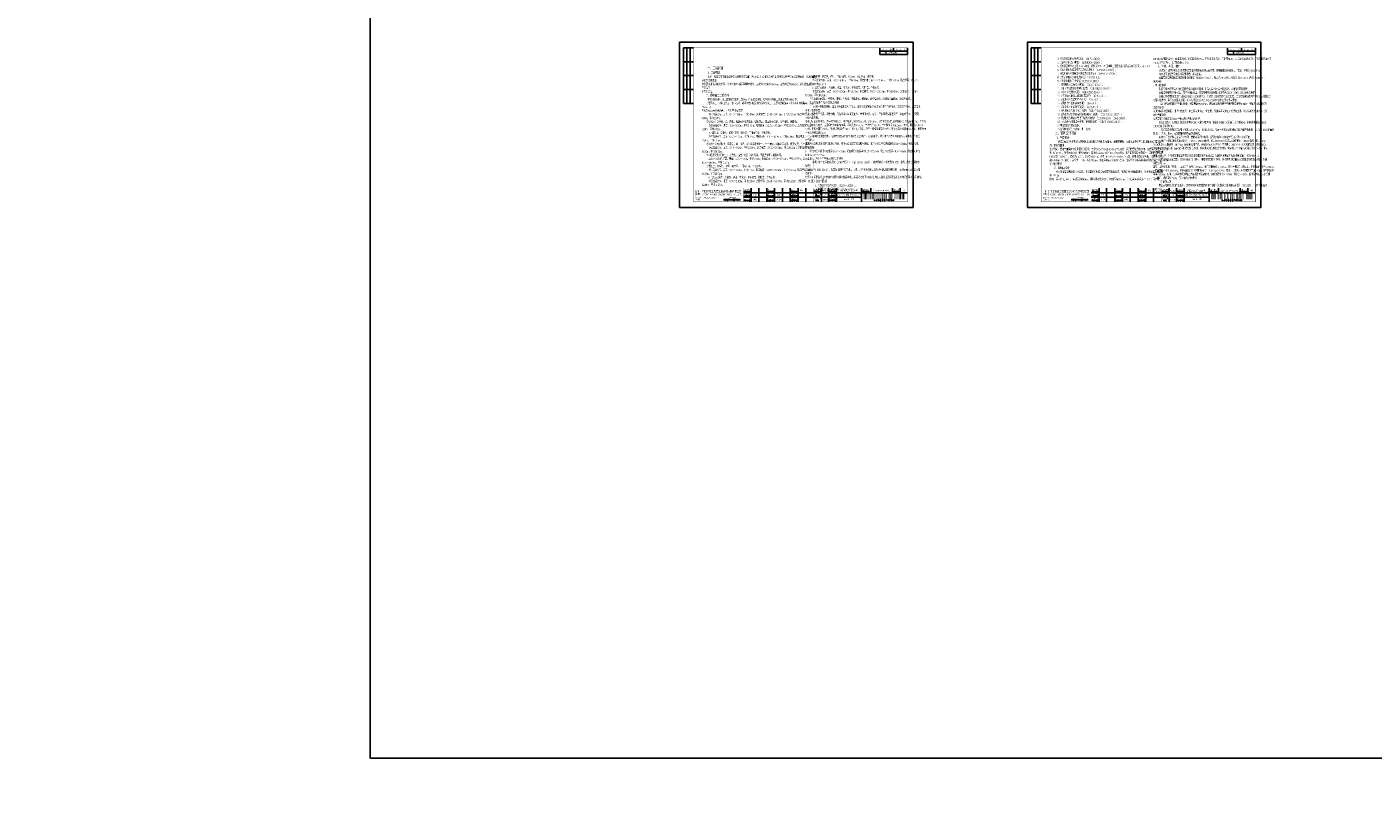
# Model space of a CAD drawing. Extents: x -1663779 to 3198212, y -3115857 to 1746133.
# Tile 1 of 7: x 5412 to 7834, y 2848 to 4258. Entities that reach past the tile are written whole.
import ezdxf
from ezdxf.enums import TextEntityAlignment as Align

# ---------------------------------------------------------------- set-up
doc = ezdxf.new("R2010")
doc.units = 0
doc.layers.get('0').update_dxf_attribs({"linetype": 'CONTINUOUS'})
doc.layers.add('GPSCOMMON', color=7, linetype='CONTINUOUS')
doc.layers.add('标注', color=7, linetype='CONTINUOUS')
doc.styles.add('gpshz', font='tssdeng.shx', dxfattribs={"width": 0.7, "height": 2.5, "bigfont": 'hztxt.shx'})
doc.styles.get("Standard").update_dxf_attribs({"font": 'rs.shx', "bigfont": 'hztxt.shx'})
doc.styles.add('图签', font='txt', dxfattribs={"width": 0.66})
doc.styles.add('图签 1', font='romanc.shx', dxfattribs={"width": 0.8})
doc.styles.add('图签1', font='romanc.shx', dxfattribs={"width": 0.8})
doc.styles.add('宋体', font='txt')

# ---------------------------------------------------------------- blocks, each defined once
blk = doc.blocks.new('*U9')
at = {"linetype": 'Continuous'}
h = blk.add_hatch(color=0, dxfattribs=at)
h.paths.add_polyline_path([(30.2, 24.2), (30.2, 23.7), (29.8, 23.7), (29.8, 25.1), (30.2, 25.1), (30.2, 24.6), (30.5, 24.6), (30.5, 25.9), (29.4, 25.9), (29.4, 22.8), (30.5, 22.8), (30.5, 24.2)])
h.paths.add_polyline_path([(30.8, 24.2), (30.8, 22.8), (32.1, 22.8), (32.1, 25.9), (31.2, 25.9), (31.2, 29.2), (31.8, 29.2), (31.8, 27.6), (32.1, 27.6), (32.1, 30), (30.8, 30), (30.8, 25.1), (31.8, 25.1), (31.8, 23.7), (31.2, 23.7), (31.2, 24.2)])
h.paths.add_polyline_path([(33.3, 25.9), (33.3, 23.7), (32.8, 23.7), (32.8, 29.2), (33.3, 29.2), (33.3, 27.6), (33.6, 27.6), (33.6, 30), (32.4, 30), (32.4, 22.8), (33.6, 22.8), (33.6, 25.9)])
h.paths.add_polyline_path([(35.2, 30), (33.9, 30), (33.9, 22.8), (35.2, 22.8), (35.2, 23.7), (34.3, 23.7), (34.3, 25.1), (35.2, 25.1), (35.2, 25.9), (34.3, 25.9), (34.3, 29.2), (35.2, 29.2)])
h.paths.add_polyline_path([(36.3, 24.2), (36.3, 23.7), (35.9, 23.7), (35.9, 25.1), (36.3, 25.1), (36.3, 24.6), (36.6, 24.6), (36.6, 25.9), (35.6, 25.9), (35.6, 22.8), (36.6, 22.8), (36.6, 24.2)])
at = {"color": 0}
for p, q in [((7, 287), (7, 187)), ((25, 287), (7, 287)), ((13, 287), (13, 187)), ((19, 287), (19, 187)), ((360, 275), (360, 287)), ((360, 281), (410, 281)), ((360, 275), (410, 275)), ((385, 281), (385, 287)), ((410, 275), (410, 287)), ((25, 262), (7, 262)), ((25, 237), (7, 237)), ((25, 212), (7, 212)), ((25, 187), (7, 187)), ((115, 26.3), (330, 26.3)), ((129, 10.3), (129, 34.3)), ((142.4, 10.3), (142.4, 34.3)), ((157, 10.3), (157, 34.3)), ((171, 10.3), (171, 34.3)), ((185, 10.3), (185, 34.3)), ((199, 10.3), (199, 34.3)), ((213, 10.3), (213, 34.3)), ((227, 10.3), (227, 34.3)), ((255, 10.3), (255, 34.3)), ((268, 10.3), (268, 34.3)), ((282, 10.3), (282, 34.3)), ((327, 34.3), (327, 26.3)), ((327, 26.3), (410, 26.3)), ((327, 10.3), (327, 26.3)), ((343.9, 34.3), (343.9, 26.3)), ((383, 26.3), (383, 34.3)), ((396.6, 26.3), (396.6, 34.3)), ((115, 18.3), (327, 18.3))]:
    blk.add_line(p, q, dxfattribs=at)
blk.add_lwpolyline([(0, 0), (420, 0), (420, 297), (0, 297)], close=True, dxfattribs=at)
for points, const_width in [([(410, 10), (410, 287), (25, 287), (25, 10), (410, 10)], 0.75), ([(25, 34.3), (410, 34.3)], 0.5), ([(115, 10.3), (115, 34.3)], 0.5), ([(241, 10.3), (241, 34.3)], 0.5), ([(327, 10.3), (327, 26.3)], 0.35), ([(327, 26.3), (410, 26.3)], 0.35)]:
    blk.add_lwpolyline(points, dxfattribs=dict(at, const_width=const_width))
at = {"color": 0, "linetype": 'Continuous', "const_width": 0.107}
blk.add_lwpolyline([(28, 21.3), (38, 21.3), (38, 31.3), (28, 31.3)], close=True, dxfattribs=at)
at = {"color": 0}
for points in [[(330.5, 14.7), (330.5, 24.7), (331.1, 14.7), (331.1, 24.7)], [(331.7, 14.7), (331.7, 24.7), (332.3, 14.7), (332.3, 24.7)], [(332.9, 14.7), (332.9, 24.7), (335.1, 14.7), (335.1, 24.7)], [(335.8, 14.7), (335.8, 24.7), (336.9, 14.7), (336.9, 24.7)], [(337.5, 14.7), (337.5, 24.7), (338.1, 14.7), (338.1, 24.7)], [(338.7, 14.7), (338.7, 24.7), (339.3, 14.7), (339.3, 24.7)], [(341, 14.7), (341, 24.7), (341.6, 14.7), (341.6, 24.7)], [(342.8, 14.7), (342.8, 24.7), (343.9, 14.7), (343.9, 24.7)], [(344.5, 14.7), (344.5, 24.7), (345.1, 14.7), (345.1, 24.7)], [(346.3, 14.7), (346.3, 24.7), (347.4, 14.7), (347.4, 24.7)], [(348, 14.7), (348, 24.7), (348.6, 14.7), (348.6, 24.7)], [(349.2, 14.7), (349.2, 24.7), (350.3, 14.7), (350.3, 24.7)], [(351.5, 14.7), (351.5, 24.7), (352.1, 14.7), (352.1, 24.7)], [(353.8, 14.7), (353.8, 24.7), (354.4, 14.7), (354.4, 24.7)], [(355, 14.7), (355, 24.7), (355.6, 14.7), (355.6, 24.7)], [(356.8, 14.7), (356.8, 24.7), (357.3, 14.7), (357.3, 24.7)], [(359.1, 14.7), (359.1, 24.7), (359.6, 14.7), (359.6, 24.7)], [(360.3, 14.7), (360.3, 24.7), (360.8, 14.7), (360.8, 24.7)], [(362, 14.7), (362, 24.7), (362.6, 14.7), (362.6, 24.7)], [(364.3, 14.7), (364.3, 24.7), (364.9, 14.7), (364.9, 24.7)], [(365.5, 14.7), (365.5, 24.7), (366.1, 14.7), (366.1, 24.7)], [(367.3, 14.7), (367.3, 24.7), (368.4, 14.7), (368.4, 24.7)], [(369, 14.7), (369, 24.7), (369.6, 14.7), (369.6, 24.7)], [(370.8, 14.7), (370.8, 24.7), (371.9, 14.7), (371.9, 24.7)], [(372.5, 14.7), (372.5, 24.7), (373.1, 14.7), (373.1, 24.7)], [(375.4, 14.7), (375.4, 24.7), (375.9, 14.7), (375.9, 24.7)], [(376.6, 14.7), (376.6, 24.7), (377.1, 14.7), (377.1, 24.7)], [(377.8, 14.7), (377.8, 24.7), (378.9, 14.7), (378.9, 24.7)], [(379.5, 14.7), (379.5, 24.7), (380.1, 14.7), (380.1, 24.7)], [(380.7, 14.7), (380.7, 24.7), (381.8, 14.7), (381.8, 24.7)], [(383, 14.7), (383, 24.7), (384.1, 14.7), (384.1, 24.7)], [(384.8, 14.7), (384.8, 24.7), (385.3, 14.7), (385.3, 24.7)], [(386.5, 14.7), (386.5, 24.7), (387.1, 14.7), (387.1, 24.7)], [(388.3, 14.7), (388.3, 24.7), (388.8, 14.7), (388.8, 24.7)], [(390.6, 14.7), (390.6, 24.7), (391.1, 14.7), (391.1, 24.7)], [(391.8, 14.7), (391.8, 24.7), (392.3, 14.7), (392.3, 24.7)], [(393.5, 14.7), (393.5, 24.7), (394.1, 14.7), (394.1, 24.7)], [(394.7, 14.7), (394.7, 24.7), (395.8, 14.7), (395.8, 24.7)], [(396.5, 14.7), (396.5, 24.7), (398.1, 14.7), (398.1, 24.7)], [(398.8, 14.7), (398.8, 24.7), (399.3, 14.7), (399.3, 24.7)], [(400, 14.7), (400, 24.7), (400.5, 14.7), (400.5, 24.7)], [(401.2, 14.7), (401.2, 24.7), (403.4, 14.7), (403.4, 24.7)], [(404, 14.7), (404, 24.7), (404.6, 14.7), (404.6, 24.7)], [(404.6, 14.7), (404.6, 24.7), (404.6, 14.7), (404.6, 24.7)], [(404.6, 14.7), (404.6, 24.7), (404.6, 14.7), (404.6, 24.7)], [(404.6, 14.7), (404.6, 24.7), (404.6, 14.7), (404.6, 24.7)], [(404.6, 14.7), (404.6, 24.7), (404.6, 14.7), (404.6, 24.7)], [(404.6, 14.7), (404.6, 24.7), (404.6, 14.7), (404.6, 24.7)], [(404.6, 14.7), (404.6, 24.7), (404.6, 14.7), (404.6, 24.7)], [(404.6, 14.7), (404.6, 24.7), (404.6, 14.7), (404.6, 24.7)], [(404.6, 14.7), (404.6, 24.7), (404.6, 14.7), (404.6, 24.7)], [(404.6, 14.7), (404.6, 24.7), (404.6, 14.7), (404.6, 24.7)], [(404.6, 14.7), (404.6, 24.7), (404.6, 14.7), (404.6, 24.7)], [(404.6, 14.7), (404.6, 24.7), (404.6, 14.7), (404.6, 24.7)], [(404.6, 14.7), (404.6, 24.7), (404.6, 14.7), (404.6, 24.7)], [(404.6, 14.7), (404.6, 24.7), (404.6, 14.7), (404.6, 24.7)], [(404.6, 14.7), (404.6, 24.7), (404.6, 14.7), (404.6, 24.7)], [(404.6, 14.7), (404.6, 24.7), (404.6, 14.7), (404.6, 24.7)], [(404.6, 14.7), (404.6, 24.7), (404.6, 14.7), (404.6, 24.7)], [(404.6, 14.7), (404.6, 24.7), (404.6, 14.7), (404.6, 24.7)]]:
    blk.add_solid(points, dxfattribs=at)
at = {"color": 0, "linetype": 'Continuous'}
for s, height, style, width, p in [('共       张', 2.5, '图签', 0.8, (364.3, 282.5)), ('第       张', 2.5, '图签', 0.8, (389, 282.5)), ('中国市政工程西北设计研究院有限公司', 4, '图签', 0.74, (40.7, 26.7)), ('CSCEC AECOM CONSULTANTS CO.,LTD', 3, '图签', 1.07, (41.1, 21.5)), ('设计总负责', 2.5, '图签', 0.67, (116, 30.4)), ('设计负责', 2.5, '图签', 0.85, (116, 22.4)), ('DES.MANAGER', 2, '图签1', 0.55, (116.1, 27.3)), ('APPROVED', 2, '图签 1', 0.75, (158, 27.4)), ('审    定', 2.5, '图签', 0.85, (157.9, 30.2)), ('审    核', 2.5, '图签', 0.85, (157.9, 22.2)), ('设    计', 2.5, '图签', 0.85, (199.9, 30.2)), ('注册工程师', 2.5, '图签', 0.68, (200, 22.4)), ('DESIGNED', 2, '图签 1', 0.78, (200, 27.4)), ('工程编号', 2.5, '图签', 0.85, (241.9, 30.2)), ('PROJECT NO.', 2, '图签 1', 0.6, (241.9, 27.4)), ('图纸比例', 2.5, '图签', 0.85, (241.9, 22.3)), ('子项名称', 2.5, '图签', 0.85, (268.9, 22.2)), ('工程名称', 2.5, '图签', 0.85, (268.9, 30.2)), ('PROJECT', 2, '图签 1', 0.8, (269.7, 27.4)), ('DRAWING NO.', 2, '图签 1', 0.59, (329.2, 27.3)), ('图纸编号', 2.5, '图签', 0.85, (329.3, 30.4)), ('版  本', 2.5, '图签', 0.85, (385.3, 30.3)), ('EDITION', 2, '图签 1', 0.75, (385.1, 27.3)), ('PROPERTY IN COPYRIGHT', 2, '图签 1', 0.8, (79.1, 12.5)), ('SPE.MANAGER', 2, '图签 1', 0.56, (115.8, 11.5)), ('专业负责', 2.5, '图签', 0.85, (115.9, 14.4)), ('MASTER DES.', 2, '图签1', 0.57, (116.2, 19.2)), ('CHECKED', 2, '图签 1', 0.85, (157.8, 11.5)), ('EXAMINED', 2, '图签 1', 0.79, (157.9, 19.5)), ('校    核', 2.5, '图签', 0.85, (158, 14.4)), ('REG.ENGINEER', 2, '图签 1', 0.53, (200, 19.5)), ('注册建筑师', 2.5, '图签', 0.68, (200, 14.5)), ('REG.ARCHITECT', 2, '图签 1', 0.5, (200, 11.5)), ('出图日期', 2.5, '图签', 0.85, (241.9, 14.4)), ('SCALE', 2, '图签 1', 0.8, (244.2, 19.5)), ('DATE', 2, '图签 1', 0.8, (244.6, 11.5)), ('SUBSECTION', 2, '图签 1', 0.64, (268.8, 19.4)), ('DRAWING TITLE', 2, '图签 1', 0.5, (268.9, 11.5)), ('图纸名称', 2.5, '图签', 0.85, (268.9, 14.3))]:
    blk.add_text(s, height=height, dxfattribs=dict(at, style=style, width=width)).set_placement(p)
at = {"color": 0, "linetype": 'Continuous', "style": '图签'}
for s, p in [('咨询证书：', (27.8, 12.7)), ('设计证书：', (27.8, 16.2)), ('版权所有', (90, 16.3))]:
    blk.add_text(s, height=2, dxfattribs=at).set_placement(p)
at = {"color": 0}
blk.add_text('A J S 0 0 0 T 9 S B ', height=2.5, dxfattribs=at).set_placement((368.3, 14.2), align=Align.TOP_CENTER)
at = {"color": 0, "linetype": 'Continuous', "style": '图签', "flags": 8}
for tag, width, p, p2 in [('设计总负责', 0.611046, (130.3, 29), (141.1, 29)), ('工程名称', 2.988281, (283.3, 29), (325.8, 29)), ('图纸编号', 2.575163, (345.1, 29), (381.8, 29)), ('子项名称', 2.988281, (283.3, 21), (325.8, 21))]:
    blk.add_attdef(tag, text='', height=2.5, dxfattribs=dict(at, width=width)).set_placement(p, p2, align=Align.FIT)
at = {"color": 0, "linetype": 'Continuous', "ltscale": 0.055, "style": '图签', "flags": 8}
for tag, width, p, p2 in [('审定', 1.617188, (172.3, 29), (183.8, 29)), ('设计', 1.617188, (214.3, 29), (225.8, 29)), ('工程编号', 0.738284, (256.3, 29), (266.8, 29)), ('版本', 1.530605, (397.9, 29), (408.7, 29)), ('设计负责', 0.763807, (130.3, 21), (141.1, 21)), ('专业负责', 0.763807, (130.3, 12.7), (141.1, 12.7)), ('校核', 1.617188, (172.3, 12.7), (183.8, 12.7)), ('审核', 1.617188, (172.3, 21), (183.8, 21)), ('注册工程师', 0.646875, (214.3, 21), (225.8, 21)), ('注册建筑师', 0.646875, (214.3, 12.7), (225.8, 12.7)), ('图纸比例', 0.738284, (256.3, 21), (266.8, 21)), ('出图日期', 0.738284, (256.3, 12.7), (266.8, 12.7))]:
    blk.add_attdef(tag, text='', height=2.5, dxfattribs=dict(at, width=width)).set_placement(p, p2, align=Align.FIT)
at = {"color": 0, "linetype": 'Continuous', "style": '图签'}
for tag, p, width in [('设计证书', (43.3, 16.4), 1.55), ('咨询证书', (43.3, 12.9), 0.9)]:
    blk.add_attdef(tag, p, '', height=2, dxfattribs=dict(at, width=width))
at = {"color": 0, "linetype": 'Continuous', "style": '图签', "width": 0.85}
for tag, height, p in [('图纸名称_1_1', 2.5, (305, 13.4)), ('图纸名称_2_1', 2.2, (305, 15.1)), ('图纸名称_2_2', 2.2, (305, 11.5))]:
    blk.add_attdef(tag, text='', height=height, dxfattribs=at).set_placement(p, align=Align.CENTER)
blk = doc.blocks.new('20180504.1548521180')
at = {"color": 0}
for p, q in [((6971.4, 4214.4), (6971.4, 4220.4)), ((7597, 4214.4), (7597, 4220.4))]:
    blk.add_line(p, q, dxfattribs=at)
ref = blk.add_blockref('*U9', (6586.4, 3933.4))
ref.add_attrib('版本', 'A版', dxfattribs={"color": 0, "height": 2.5, "style": '图签', "width": 0.7, "flags": 8}).set_placement((6989.7, 3962.4), align=Align.CENTER)
ref.add_attrib('图纸编号', '给水－施－A－04－水－01', dxfattribs={"color": 0, "height": 2.5, "style": '图签', "width": 0.7, "flags": 8}).set_placement((6949.9, 3962.4), align=Align.CENTER)
ref.add_attrib('子项名称', '徐丰路、东环路（沛敬路~敬五路）供水管道工程', dxfattribs={"color": 0, "height": 2.5, "style": '图签', "width": 0.552871, "flags": 8}).set_placement((6869.7, 3954.4), (6912.2, 3954.4), align=Align.FIT)
ref.add_attrib('工程名称', '沛县区域供水工程（2018年度）', dxfattribs={"color": 0, "height": 2.5, "style": '图签', "width": 0.7, "flags": 8}).set_placement((6890.9, 3962.4), align=Align.CENTER)
ref.add_attrib('出图日期', '2018-02', dxfattribs={"color": 0, "height": 2.5, "style": '图签', "width": 0.7, "flags": 8}).set_placement((6847.9, 3946.1), align=Align.CENTER)
ref.add_attrib('图纸比例', '示意', dxfattribs={"color": 0, "height": 2.5, "style": '图签', "width": 0.7, "flags": 8}).set_placement((6847.9, 3954.4), align=Align.CENTER)
ref.add_attrib('工程编号', '2017-JS037', dxfattribs={"color": 0, "height": 2.5, "style": '图签', "width": 0.587346, "flags": 8}).set_placement((6842.7, 3962.4), (6853.2, 3962.4), align=Align.FIT)
ref.add_attrib('设计', '马敬广', dxfattribs={"color": 0, "height": 2.5, "style": '图签', "width": 0.7, "flags": 8}).set_placement((6806.4, 3962.4), align=Align.CENTER)
ref.add_attrib('校核', '谢兆歌', dxfattribs={"color": 0, "height": 2.5, "style": '图签', "width": 0.7, "flags": 8}).set_placement((6764.4, 3946.1), align=Align.CENTER)
ref.add_attrib('审核', '杜俊', dxfattribs={"color": 0, "height": 2.5, "style": '图签', "width": 0.7, "flags": 8}).set_placement((6764.4, 3954.4), align=Align.CENTER)
ref.add_attrib('专业负责', '谢兆歌', dxfattribs={"color": 0, "height": 2.5, "style": '图签', "width": 0.7, "flags": 8}).set_placement((6722.1, 3946.1), align=Align.CENTER)
ref.add_attrib('设计负责', '杜俊', dxfattribs={"color": 0, "height": 2.5, "style": '图签', "width": 0.7, "flags": 8}).set_placement((6722.1, 3954.4), align=Align.CENTER)
ref.add_attrib('设计证书', 'AW162001457', (6629.7, 3949.8), dxfattribs={"color": 0, "height": 2, "style": '图签', "width": 1.55})
ref.add_attrib('图纸名称_1_1', '施工设计说明', dxfattribs={"color": 0, "height": 2.5, "style": '图签', "width": 0.85}).set_placement((6891.5, 3946.8), align=Align.CENTER)
ref = blk.add_blockref('*U9', (7212, 3933.4))
ref.add_attrib('版本', 'A版', dxfattribs={"color": 0, "height": 2.5, "style": '图签', "width": 0.7, "flags": 8}).set_placement((7615.3, 3962.4), align=Align.CENTER)
ref.add_attrib('图纸编号', '给水－施－A－04－水－01', dxfattribs={"color": 0, "height": 2.5, "style": '图签', "width": 0.7, "flags": 8}).set_placement((7575.4, 3962.4), align=Align.CENTER)
ref.add_attrib('子项名称', '徐丰路、东环路（沛敬路~敬五路）供水管道工程', dxfattribs={"color": 0, "height": 2.5, "style": '图签', "width": 0.552871, "flags": 8}).set_placement((7495.2, 3954.4), (7537.7, 3954.4), align=Align.FIT)
ref.add_attrib('工程名称', '沛县区域供水工程（2018年度）', dxfattribs={"color": 0, "height": 2.5, "style": '图签', "width": 0.7, "flags": 8}).set_placement((7516.5, 3962.4), align=Align.CENTER)
ref.add_attrib('出图日期', '2018-02', dxfattribs={"color": 0, "height": 2.5, "style": '图签', "width": 0.7, "flags": 8}).set_placement((7473.5, 3946.1), align=Align.CENTER)
ref.add_attrib('图纸比例', '示意', dxfattribs={"color": 0, "height": 2.5, "style": '图签', "width": 0.7, "flags": 8}).set_placement((7473.5, 3954.4), align=Align.CENTER)
ref.add_attrib('工程编号', '2017-JS037', dxfattribs={"color": 0, "height": 2.5, "style": '图签', "width": 0.587346, "flags": 8}).set_placement((7468.2, 3962.4), (7478.7, 3962.4), align=Align.FIT)
ref.add_attrib('设计', '马敬广', dxfattribs={"color": 0, "height": 2.5, "style": '图签', "width": 0.7, "flags": 8}).set_placement((7432, 3962.4), align=Align.CENTER)
ref.add_attrib('校核', '谢兆歌', dxfattribs={"color": 0, "height": 2.5, "style": '图签', "width": 0.7, "flags": 8}).set_placement((7390, 3946.1), align=Align.CENTER)
ref.add_attrib('审核', '杜俊', dxfattribs={"color": 0, "height": 2.5, "style": '图签', "width": 0.7, "flags": 8}).set_placement((7390, 3954.4), align=Align.CENTER)
ref.add_attrib('专业负责', '谢兆歌', dxfattribs={"color": 0, "height": 2.5, "style": '图签', "width": 0.7, "flags": 8}).set_placement((7347.6, 3946.1), align=Align.CENTER)
ref.add_attrib('设计负责', '杜俊', dxfattribs={"color": 0, "height": 2.5, "style": '图签', "width": 0.7, "flags": 8}).set_placement((7347.6, 3954.4), align=Align.CENTER)
ref.add_attrib('设计证书', 'AW162001457', (7255.2, 3949.8), dxfattribs={"color": 0, "height": 2, "style": '图签', "width": 1.55})
ref.add_attrib('图纸名称_1_1', '施工设计说明', dxfattribs={"color": 0, "height": 2.5, "style": '图签', "width": 0.85}).set_placement((7517, 3946.8), align=Align.CENTER)
at = {"style": '宋体'}
for s, p in [('5', (6957.1, 4215.9)), ('1', (6982.1, 4215.9)), ('5', (7582.6, 4215.9)), ('2', (7607.6, 4215.9))]:
    blk.add_text(s, height=2.5, dxfattribs=at).set_placement(p)
at = {"color": 7, "char_height": 4, "width": 170, "attachment_point": 1, "style": 'gpshz'}
for s, insert in [('       {\\C256;3.《沛县城区供水专项规划》（\\Ftssdeng|c0;2017--2030\\Ftssdeng,hztxt|c134;）；\\Ftssdeng|c134;\\P       \\Ftssdeng,hztxt|c134;4.《室外给水设计规范》（\\Ftssdeng|c0;GB50013--2006\\Ftssdeng,hztxt|c134;）；\\Ftssdeng|c134;\\P       \\Ftssdeng,hztxt|c134;5.《沛县区域供水工程（\\Ftssdeng|c0;2017\\Ftssdeng,hztxt|c134;年度）初步设计》（中国市政工程西北设计研究院有限公司，\\Ftssdeng|c0;2017.11\\Ftssdeng,hztxt|c134;）\\Ftssdeng|c134;\\P       \\Ftssdeng,hztxt|c134;6.《给水排水管道工程施工及验收规范》（\\Ftssdeng|c0;GB50268-2008\\Ftssdeng,hztxt|c134;）；\\Ftssdeng|c134;\\P       \\Ftssdeng,hztxt|c134;7.《给水排水构筑物工程施工及验收规范》（\\Ftssdeng|c0;GB50141-2008\\Ftssdeng,hztxt|c134;）；\\Ftssdeng|c134;\\P       \\Ftssdeng,hztxt|c134;8.《生活饮用水水源水质标准》\\Ftssdeng|c0;(CJ3020-93)\\Ftssdeng,hztxt|c134;；\\Ftssdeng|c134;\\P       \\Ftssdeng,hztxt|c134;9.《生活饮用水卫生标准》\\Ftssdeng|c0;(GB5749-2006)\\Ftssdeng,hztxt|c134;；\\P       10.《村镇供水工程技术规范》（\\Ftssdeng|c0;SL310-2004\\Ftssdeng,hztxt|c134;）；\\Ftssdeng|c134;\\P       \\Ftssdeng,hztxt|c134;11.《城市工程管线综合规划规范》（\\Ftssdeng|c0;GB 50289-2016\\Ftssdeng,hztxt|c134;）；\\P       12.《给水工程规划规范》（\\Ftssdeng|c0;GB50282-2016\\Ftssdeng,hztxt|c134;）；\\Ftssdeng|c134;\\P       \\Ftssdeng,hztxt|c134;13.《市政给水管道工程及附属设施》（\\Ftssdeng|c0;07MS101\\Ftssdeng,hztxt|c134;）；\\Ftssdeng|c134;\\P       \\Ftssdeng,hztxt|c134;14.《室外给水管道附属构筑物》（\\Ftssdeng|c0;05S502\\Ftssdeng,hztxt|c134;）；\\Ftssdeng|c134;\\P       \\Ftssdeng,hztxt|c134;15.《柔性接口给水管道支墩》（\\Ftssdeng|c0;10S505\\Ftssdeng,hztxt|c134;）；\\Ftssdeng|c134;\\P       \\Ftssdeng,hztxt|c134;16.《自承式平直形架空钢管》（\\Ftssdeng|c0;05S506-1\\Ftssdeng,hztxt|c134;）；\\Ftssdeng|c134;\\P       \\Ftssdeng,hztxt|c134;17.《给水用聚乙烯（\\Ftssdeng|c0;PE\\Ftssdeng,hztxt|c134;）管材》（\\Ftssdeng|c0;GB/T13663-2000\\Ftssdeng,hztxt|c134;）；\\Ftssdeng|c134;\\P       \\Ftssdeng,hztxt|c134;18.《给水用聚乙烯管道系统第\\Ftssdeng|c0;2\\Ftssdeng,hztxt|c134;部分：管件》（\\Ftssdeng|c0;GB13663.2-2005\\Ftssdeng,hztxt|c134;）；\\Ftssdeng|c134;\\P       \\Ftssdeng,hztxt|c134;19.《埋地聚乙烯给水管道工程技术规程》（\\Ftssdeng|c0;CJJ101-2004  J362-2004\\Ftssdeng,hztxt|c134;）；\\Ftssdeng|c134;\\P       \\Ftssdeng,hztxt|c134;20.《水及燃气用球墨铸铁管、管件和附件》（\\Ftssdeng|c0;GB/T 13295-2013\\Ftssdeng,hztxt|c134;）；\\Ftssdeng|c134;\\P       \\Ftssdeng,hztxt|c134;21.甲方提供的相关资料；\\Ftssdeng|c134;\\P       \\Ftssdeng,hztxt|c134;22.勘测单位提供的勘察、测量资料；\\H0.9997x;\\P     \\H1.25x;三、管网设计内容\\P    \\Ftssdeng|c134;\\H0.9003x; \\Ftssdeng|c0;1\\Ftssdeng,hztxt|c134;、平面设计\\Ftssdeng|c134;\\P     \\Ftssdeng,hztxt|c134;\\H0.8886x;\\C1;  新建DN600给水管道沿现状徐丰公路南边沟南侧向东铺设，至敬安镇后，沿肖吴庄中沟西侧向北铺设至郑集北支河。管道位置由\\P坐标确定，管道布置具体详见平面设计图纸。桩号\\Ftssdeng|c134;D\\Ftssdeng|c0;K\\Ftssdeng|c134;0\\Ftssdeng|c0;+\\Ftssdeng|c134;779.85~DK0+877.85\\Ftssdeng,hztxt|c134;处，采用拉管过敬安大沟，拉管采用聚乙烯\\Ftssdeng|c0;PE100\\P\\Ftssdeng,hztxt|c134;管（\\Ftssdeng|c0;SDR11\\Ftssdeng,hztxt|c134;），管径为\\Ftssdeng|c0;dn710\\Ftssdeng,hztxt|c134;，管长为98m；桩号\\Ftssdeng|c134;D\\Ftssdeng|c0;K\\Ftssdeng|c134;4\\Ftssdeng|c0;+\\Ftssdeng|c134;661.65\\Ftssdeng|c0;~\\Ftssdeng|c134;D\\Ftssdeng|c0;K\\Ftssdeng|c134;4\\Ftssdeng|c0;+\\Ftssdeng|c134;790.15\\Ftssdeng,hztxt|c134;处，采用拉管过现状绿化带，拉管采用聚乙烯\\P\\Ftssdeng|c0;PE100\\Ftssdeng,hztxt|c134;管（\\Ftssdeng|c0;SDR11\\Ftssdeng,hztxt|c134;），管径为\\Ftssdeng|c0;dn710\\Ftssdeng,hztxt|c134;，管长为128.5m；桩号\\Ftssdeng|c134;D\\Ftssdeng|c0;K\\Ftssdeng|c134;5\\Ftssdeng|c0;+\\Ftssdeng|c134;357.5\\Ftssdeng|c0;~\\Ftssdeng|c134;D\\Ftssdeng|c0;K\\Ftssdeng|c134;5\\Ftssdeng|c0;+\\Ftssdeng|c134;417.5\\Ftssdeng,hztxt|c134;处，采用拉管过徐丰路，拉管采用聚乙\\P烯\\Ftssdeng|c0;PE100\\Ftssdeng,hztxt|c134;管（\\Ftssdeng|c0;SDR11\\Ftssdeng,hztxt|c134;），管径为\\Ftssdeng|c0;dn710\\Ftssdeng,hztxt|c134;，管长为\\Ftssdeng|c134;60m\\Ftssdeng,hztxt|c134;，外面采用\\Ftssdeng|c134;dn100\\Ftssdeng|c0;0\\Ftssdeng,hztxt|c134;的PE套管。过现状沟底段管道采用钢筋混凝土包固。具体\\P详见设计图纸。\\P    \\Ftssdeng|c134;\\H1.125x;\\C256;2\\Ftssdeng,hztxt|c134;、纵断面设计\\Ftssdeng|c134;\\P     \\Ftssdeng,hztxt|c134;\\H0.8886x;\\C1;给水管道覆土厚度在\\Ftssdeng|c0;1.\\Ftssdeng|c134;2m\\Ftssdeng,hztxt|c134;左右，在设置阀门处根据安装要求适当加深，在经过特种种植区域段，给水管道覆土厚度按不小于\\Ftssdeng|c0;1.8\\Ftssdeng|c134;m\\Ftssdeng,hztxt|c134;\\H1.001x;\\P控制。\\W0.8;采用倒虹管时，管顶距沟底\\Ftssdeng|c0;1\\Ftssdeng,hztxt|c134;m，钢筋混凝土包封，包封厚度\\Ftssdeng (3)|c0;20cm\\Ftssdeng,hztxt|c134;，倒虹管弯头采用\\Ftssdeng|c134;11.25\\Ftssdeng|c0;°\\Ftssdeng,hztxt|c134;、\\Ftssdeng|c134;30\\Ftssdeng|c0;°\\Ftssdeng,hztxt|c134;的}', (7251.7, 4202.5)), ('{\\Ftssdeng|c0;\\W0.8;\\C1;D\\Ftssdeng|c186;630\\Ftssdeng|c0;x\\Ftssdeng|c186;10\\Ftssdeng,hztxt|c134;钢制弯头；\\W0.7;直埋过沟时，管顶距沟底\\Ftssdeng|c0;0.5\\Ftssdeng|c134;m\\Ftssdeng,hztxt|c134;，钢筋混凝土包封，包封厚度\\Ftssdeng|c0;20cm\\Ftssdeng,hztxt|c134;；拉管过敬安大沟时，管顶距河底大于\\P\\Ftssdeng|c134;3m;\\Ftssdeng,hztxt|c134;过徐丰公路时，管顶距路基大于3m。\\Ftssdeng|c134;\\P    \\H1.125x;\\C256;3\\Ftssdeng,hztxt|c134;、管材、基础、接口\\Ftssdeng|c134;\\P     \\Ftssdeng|c0;\\H0.8889x;(1)\\Ftssdeng,hztxt|c134;管材：正常开挖段供水管网主管道采用承插式球墨铸铁管，橡胶圈密封柔性接口，管道工作压力为\\Ftssdeng|c0;0.4MPa\\Ftssdeng,hztxt|c134;。\\Ftssdeng|c134;\\P     \\Ftssdeng,hztxt|c134;在穿越河道埋管倒虹吸时采用钢管，焊接连接。\\Ftssdeng|c134;\\P     \\Ftssdeng,hztxt|c134;穿越重要交通道路或河道采用拉管施工（管径\\Ftssdeng|c0;DN\\Ftssdeng,hztxt|c134;＜\\Ftssdeng|c0;800\\Ftssdeng,hztxt|c134;），聚乙烯\\Ftssdeng|c0;PE100\\Ftssdeng,hztxt|c134;管，标准尺寸比\\Ftssdeng|c0;SDR11\\Ftssdeng,hztxt|c134;（承压\\Ftssdeng|c0;1.60MPa\\Ftssdeng,hztxt|c134;），热熔连接\\P，定向钻穿越。\\Ftssdeng|c134;\\P     \\Ftssdeng,hztxt|c134;钢管与球墨铸铁管之间的连接转换采用法兰连接。钢管球管和\\Ftssdeng|c0;PE\\Ftssdeng,hztxt|c134;管材连接处，采用钢制转换接头。\\Ftssdeng|c134;\\P     \\Ftssdeng|c0;(2)\\Ftssdeng,hztxt|c134;球墨铸铁管采用\\Ftssdeng|c0;K9\\Ftssdeng,hztxt|c134;型，管件采用\\Ftssdeng|c0;K12\\Ftssdeng,hztxt|c134;型。球墨铸铁管及管件制造应符合\\Ftssdeng|c0;GB/T13295-2013\\Ftssdeng,hztxt|c134;的相关要求。\\Ftssdeng|c134;\\P     \\Ftssdeng|c0;(3)\\Ftssdeng,hztxt|c134;球墨铸铁管接口设计需按\\Ftssdeng|c0;GB13295-2013\\Ftssdeng,hztxt|c134;中\\Ftssdeng|c0;7.2\\Ftssdeng,hztxt|c134;、\\Ftssdeng|c0;7.3\\Ftssdeng,hztxt|c134;及\\Ftssdeng|c0;7.4\\Ftssdeng,hztxt|c134;条规定进行型式试验，且试验结果满足标准中\\Ftssdeng|c0;5.2\\Ftssdeng,hztxt|c134;条柔性接口\\P的密封性要求。采用\\Ftssdeng|c0;SBR\\Ftssdeng,hztxt|c134;密封胶圈，材料应符合\\Ftssdeng|c0;GB/T21873-2008\\Ftssdeng,hztxt|c134;中输水应用的相关要求。\\Ftssdeng|c134;\\P     \\Ftssdeng,hztxt|c134;（\\Ftssdeng|c0;4\\Ftssdeng,hztxt|c134;）管道基础采用中粗砂基础，铺设厚度为\\Ftssdeng|c0;200mm\\Ftssdeng,hztxt|c134;。管道安装后在管子两侧铺砂至管中心\\Ftssdeng|c0;180°\\Ftssdeng,hztxt|c134;，管道开挖及回填施工要求详见\\P管道沟槽开挖回填图。根据地勘结果，本工程管道多位于粉土层，局部管段管道位于粉质粘土层，液化等级为低到中等，沿线开挖施工的\\P管道底部均铺设了\\Ftssdeng|c0;200mm\\Ftssdeng,hztxt|c134;中粗砂进行液化消除处理。\\Ftssdeng|c134;\\P     \\Ftssdeng|c0;(5)\\Ftssdeng,hztxt|c134;阀门型号：沿线阀门管径大于等于\\Ftssdeng|c0;DN400\\Ftssdeng,hztxt|c134;的采用蝶阀，管径小于\\Ftssdeng|c0;DN400\\Ftssdeng,hztxt|c134;的阀门均采用闸阀，水表井中管径\\Ftssdeng|c0;DN200\\Ftssdeng,hztxt|c134;、\\P\\Ftssdeng|c0;DN300\\Ftssdeng,hztxt|c134;阀门采用蝶阀。\\P       阀门类及伸缩节的选用工作压力为\\Ftssdeng|c0;1.0MPa\\Ftssdeng,hztxt|c134;，材质\\Ftssdeng|c0;QT450\\Ftssdeng,hztxt|c134;。所有产品在设计和制造过程中都严格按照\\Ftssdeng|c0; ISO9001:2000\\Ftssdeng,hztxt|c134;质量体\\P系设计、开发、生产、安装和服务的质量保证模式。\\Ftssdeng|c134;\\P     \\Ftssdeng|c0;(6)\\Ftssdeng,hztxt|c134;输水干管的隆起点设置排气阀，最低点设置排水阀，设置泄水阀时泄水管就近接入雨水井或河道。\\Ftssdeng|c134;\\P     \\Ftssdeng|c0;\\C1;(7)\\Ftssdeng,hztxt|c134;阀门井采用钢筋混凝土结构。\\Ftssdeng|c0;DN200\\Ftssdeng,hztxt|c134;，\\Ftssdeng|c0;DN300\\Ftssdeng,hztxt|c134;闸阀，采用\\Ftssdeng|c0;1300\\Ftssdeng,hztxt|c134;×\\Ftssdeng|c0;1300\\Ftssdeng,hztxt|c134;矩形立式闸阀井；\\Ftssdeng|c0;DN600\\Ftssdeng,hztxt|c134;蝶阀，采用\\Ftssdeng|c0;1800\\Ftssdeng,hztxt|c134;×\\P\\Ftssdeng|c0;2600\\Ftssdeng,hztxt|c134;矩形卧式蝶阀井；\\Ftssdeng|c0;DN600\\Ftssdeng,hztxt|c134;×\\Ftssdeng|c0;DN80\\Ftssdeng,hztxt|c134;复合排气阀，采用\\Ftssdeng|c0;1200\\Ftssdeng,hztxt|c134;×\\Ftssdeng|c0;1200\\Ftssdeng,hztxt|c134;矩形排气阀井；\\Ftssdeng|c0;DN600\\Ftssdeng,hztxt|c134;×\\Ftssdeng|c0;DN200\\Ftssdeng,hztxt|c134;排泥三通，对应\\Ftssdeng|c0;1300\\Ftssdeng,hztxt|c134;×\\P\\Ftssdeng|c0;1300\\Ftssdeng,hztxt|c134;矩形立式阀门井，\\Ftssdeng|c0;㎦1000\\Ftssdeng,hztxt|c134;圆形砖砌排泥湿井。套管井采用钢筋混凝土结构，套管井尺寸与输水管道阀门尺寸一致，做法参见阀门井\\P做法。阀门井、排气井及排泥湿井做法详见国家建筑标准设计图集《市政给水管道工程及附属设施》（\\Ftssdeng|c0;07MS101-2\\Ftssdeng,hztxt|c134;）。\\P     \\C256;为防止发生安全事故，沿线所有阀门、排气、排泥井及顶管工作井、接收井等均设置\\Ftssdeng|c0;D400\\Ftssdeng,hztxt|c134;级球墨铸铁防盗井盖，设窨井防坠网。井\\P盖及井座原材料质量要求：井座净开孔直径\\Ftssdeng|c0;\\C0;㎦\\C256;700mm\\Ftssdeng,hztxt|c134;，采用球墨铸铁\\Ftssdeng|c0;QT500-7\\Ftssdeng,hztxt|c134;，球化率需达到\\Ftssdeng|c0;3\\Ftssdeng,hztxt|c134;级以上，抗拉强度不小于\\Ftssdeng|c0;450MPa\\P\\Ftssdeng,hztxt|c134;，屈服强度不小于\\Ftssdeng|c0;300MPa\\Ftssdeng,hztxt|c134;，材料尚应符合《球墨铸铁件》（\\Ftssdeng|c0;GB1348-2009\\Ftssdeng,hztxt|c134;）规定，井盖与井座铰链翻转角度\\Ftssdeng|c0;180\\Ftssdeng,hztxt|c134;度。防坠网静态\\P承重≥\\Ftssdeng|c0;300Kg\\Ftssdeng,hztxt|c134;，网体、边绳为高强度聚乙烯等类耐潮防腐材料，网绳断裂拉力≥\\Ftssdeng|c0;1600N\\Ftssdeng,hztxt|c134;，耐冲击≥\\Ftssdeng|c0;500\\Ftssdeng,hztxt|c134;焦。螺栓及挂钩采用不锈钢\\P\\Ftssdeng|c0;304\\Ftssdeng,hztxt|c134;制作，螺栓直径\\Ftssdeng|c0;8mm\\Ftssdeng,hztxt|c134;，每张网采用\\Ftssdeng|c0;8\\Ftssdeng,hztxt|c134;根螺栓。\\P     \\Ftssdeng|c0; (8)\\Ftssdeng,hztxt|c134;管道支墩\\P     管道支墩除我院所附图纸外，其余参照国家建筑标准设计图集《柔性接口给水管道支墩》（\\Ftssdeng|c0;10S505\\Ftssdeng,hztxt|c134;）。设计内水压力\\Ftssdeng|c0;0.8MPa\\Ftssdeng,hztxt|c134;，\\P土壤内摩擦角\\Ftssdeng|c0;28°\\Ftssdeng,hztxt|c134;，管道位于地下水位以下的按有地下水选用，管道位于地下水位以上的按无地下水选用。}', (7438.1, 4202.3)), ('     {\\H1.25x;\\C256;一、工程概述\\Ftssdeng|c134;\\P    \\Ftssdeng|c0;\\H0.9x;1\\Ftssdeng,hztxt|c134;、工程概述\\Ftssdeng|c134;\\H0.8889x;\\P     \\Ftssdeng,hztxt|c134;\\C1;本册工程自位于沛敬路与徐丰公路的交叉位置（\\C256;褚口\\C1;村东）起徐丰公路向东沿徐丰公路南侧铺设至敬安镇，然后沿敬安镇东侧肖吴庄\\P中沟西岸铺设郑集北支河。供水管道管材采用球墨铸铁管，主线管线长度约\\Ftssdeng|c134;8268m\\Ftssdeng,hztxt|c134;，主线管径为\\Ftssdeng|c0;DN600\\Ftssdeng,hztxt|c134;，沿途经过主要大村庄及镇区\\P时预留支管。\\Ftssdeng|c0; \\Ftssdeng|c134;\\P    \\Ftssdeng|c0;\\H1.125x;\\C256;2\\Ftssdeng,hztxt|c134;、场地岩土工程条件\\Ftssdeng|c134;\\H0.8889x;\\P     \\Ftssdeng,hztxt|c134;根据地勘资料，本工程深度范围内共划分出\\Ftssdeng|c134;7\\Ftssdeng,hztxt|c134;个主要地质层。现将场地内岩土层自上而下分述如下：\\Ftssdeng|c134;\\P    \\Fromanszy,hztxtzy|c134;①\\Ftssdeng,hztxt|c134;层素填土：以粉土为主，含小石块，期间穿越村庄及道路段为杂填土，主要为道路路基（多为乡村道路路基，厚度约30cm，上\\P部约为15cm素砼或沥青，下部少量碎石垫层。\\P      场区普遍分布，厚度：0.40～1.80m，平均0.59m；层底标高：36.81～39.40m，平均37.95m；层底埋深：0.40～\\P1.80m，平均0.59m。\\P    \\Fromanszy,hztxtzy|c134;②\\Ftssdeng,hztxt|c134;层粉土：灰黄色，湿，稍密，局部夹杂粉质黏土、黏土薄层，摇震反应迅速，低干强度，韧性低。\\P      场区普遍分布，厚度：1.00～3.30m，平均2.58m；层底标高：34.74～37.40m，平均35.37m；层底埋深：2.40～\\P3.80m，平均3.17m。\\P      3-1层黏土：灰黄色，软塑~可塑，有光泽，干强度中等，韧性中等。\\P      场区普遍分布，厚度：0.40～3.70m，平均1.27m；层底标高：31.11～36.70m，平均34.10m；层底埋深：3.10～\\P6.50m，平均4.43m。\\P    \\Fromanszy,hztxtzy|c134;④\\Ftssdeng,hztxt|c134;层粉土夹粉质粘土：灰黄色，湿，稍密，局部夹杂粉质黏土、黏土薄层，摇震反应迅速，低干强度，韧性低。\\P      场区普遍分布，厚度：3.40～9.40m，平均5.88m；层底标高：27.30～29.21m，平均28.26m；层底埋深：9.30～\\P12.50m，平均10.22m。\\P    \\Fromanszy,hztxtzy|c134;④\\Ftssdeng,hztxt|c134;-1层淤泥质粉质黏土：灰黄色，流塑~软塑，稍有光泽，干强度中等，韧性中等。\\P      481#~485#孔揭露，厚度：0.70～1.20m，平均0.90m；层底标高：27.33～27.90m，平均27.57m；层底埋深：\\P10.20～10.60m，平均10.42m。\\P    \\Fromanszy,hztxtzy|c134;⑤\\Ftssdeng,hztxt|c134;层黏土：灰褐色，可塑，有光泽，干强度中等，韧性中等。\\P      场区普遍分布，厚度：1.40～2.60m，平均2.14m；层底标高：24.83～26.98m，平均25.94m；层底埋深：11.40～\\P14.30m，平均12.54m。\\P      6-1层含砂黏土：黄褐色，硬塑，有光泽，干强度高，韧性高，含粉砂粒。\\P      场区普遍分布，厚度：0.70～2.80m，平均2.01m；层底标高：23.48～24.77m，平均24.20m；层底埋深：13.20～\\P14.80m，平均14.25m。}', (6626.2, 4185.9)), ('      {\\C256;6层粉砂：灰黄色，饱和，中密~密实，以石英、长石为主，级配差。\\P      场区普遍分布，厚度：3.80～8.10m，平均4.94m；层底标高：16.65～19.04m，平均17.92m；层底埋深：19.50～\\P22.20m，平均20.64m。\\P      6-2层含砂黏土：黄褐色，硬塑，有光泽，干强度高，韧性高，含粉砂粒。\\P      场区普遍分布，厚度：0.50～3.00m，平均1.58m；层底标高：19.61～22.04m，平均20.50m；层底埋深：16.50～\\P19.00m，平均18.06m。\\P    \\Fromanszy,hztxtzy|c134;⑦\\Ftssdeng,hztxt|c134;7层含砂姜黏土：黄褐色，硬塑，有光泽，干强度高，韧性高，含铁锰结核，局部含少量砂姜。该层未穿透。\\Ftssdeng|c134;\\P    \\Ftssdeng|c0;\\H1.125x;3\\Ftssdeng,hztxt|c134;、气象条件及水文地质条件\\Ftssdeng|c134;\\P      \\Ftssdeng,hztxt|c134;\\H0.8889x;沛县处中纬度地带，属华北半湿润季风气候区，具有长江流域向黄河流域过渡性气候特点。冬季寒冷干燥，夏季高温多雨，秋季天高\\P气爽，春季天干多变，四季分明。气温和降水年际变化大，常出现大风、霜冻、干热风等灾害性天气，并造成干旱、雨涝等农业气象灾害。\\P降水量时空分布不匀，多年平均降水日、平均降水量分别为81.7天、812.7mm。6月下旬至9月上旬的降水量约占全年70%。四季风\\P向、风力变化较大，主导风向为东南偏东风，平均风速3.5m/s。年均气温13.8\\fSimSun|b0|i0|c0|p2;ᄃ\\Ftssdeng,hztxt|c134;，年均降水量766.0mm，年均日照时数2707.9\\P小时。年均无霜期200天，年太阳辐射总量118.2千卡/平方厘米，历年平均相对湿度为72％。年平均结冰时间100天左右。地区地基\\P土标准冻结深度24cm。\\P      根据场地勘察资料，在勘察深度内主要含水层为\\Fromanszy,hztxtzy|c134;②\\Ftssdeng,hztxt|c134;2层粉土、\\Fromanszy,hztxtzy|c134;④\\Ftssdeng,hztxt|c134;4层粉土，所含地下水类型为第四系孔隙潜水，主要受大气降水、\\P灌溉用水及周边湖泊的侧向渗流补给，地下水位随季节变迁略有变化，地下水位年平均变化幅度1.00m~2.00m，根据本次勘察结果统\\P计，场地内潜水初见水位埋深1.50～2.70m，相应初见水位标高35.01～37.85m，稳定水位埋深2.00～2.00m，相应稳定水位\\P标高34.71～37.25m。\\P      4、地下水与地基土的腐蚀性评价\\P      根据《岩土工程勘察规范（2009年版）》（GB 50021-2001），拟建场地的环境类别为Ⅰ类；根据《岩土工程勘察规范》（\\PDGJ32/TJ 208-2016），拟建场地的环境类别为Ⅰc类。地下水及河水对混凝土结构具有微腐蚀性；在长期浸水及干湿交替条件下，\\P地下水对钢筋混凝土结构中的钢筋均具有微腐蚀性。拟建场地地下水位以上的土对混凝土及钢筋混凝土中的钢筋具有微腐蚀性。\\P     \\H1.25x;二、设计依据\\Ftssdeng|c134;\\P       \\Ftssdeng,hztxt|c134;\\H0.8x;1.《沛县城市总体规划》（\\Ftssdeng|c0;2008--2030\\Ftssdeng,hztxt|c134;）；\\Ftssdeng|c134;\\P       \\Ftssdeng,hztxt|c134;2.《沛县区域供水规划修编》（\\Ftssdeng|c0;2016--2030\\Ftssdeng,hztxt|c134;）；}', (6812.6, 4170.5))]:
    blk.add_mtext(s, dxfattribs=dict(at, insert=insert))
at = {"layer": '标注', "color": 7, "lineweight": -3, "style": '宋体'}
for p in [(6955.4, 4210.3), (7580.9, 4210.3)]:
    blk.add_text('施工设计说明', height=2.5, dxfattribs=at).set_placement(p)

msp = doc.modelspace()

# ---------------------------------------------------------------- linework, layer by layer
at = {"layer": 'GPSCOMMON'}
msp.add_lwpolyline([(10465.8, 2942.6), (6029.9, 2942.6), (6029.9, 5324.3), (10465.8, 5324.3)], close=True, dxfattribs=at)
msp.add_circle((767216.3, -684861.8), 2430995.2, dxfattribs=at)

# ---------------------------------------------------------------- block references
msp.add_blockref('20180504.1548521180', (0, 0), dxfattribs=at)

doc.saveas('drawing.dxf')
